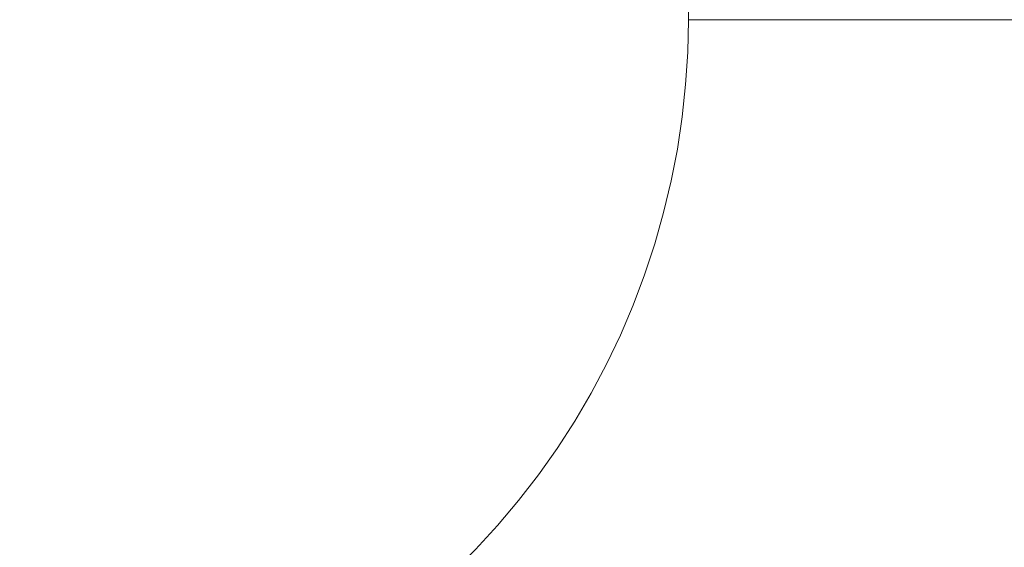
# Model space of a CAD drawing. Header units: centimetres. Extents: x -26 to 27.3, y -25.3 to -23.5.
# Tile 136 of 221: x 9.1951 to 9.3238, y -24.8288 to -24.7599. Entities that reach past the tile are written whole.
import ezdxf

# ---------------------------------------------------------------- set-up
doc = ezdxf.new("R2010")
doc.units = ezdxf.units.CM
doc.header["$LTSCALE"] = 2.54
doc.layers.add('Lucido design-1', color=7, linetype='Continuous')

# ---------------------------------------------------------------- blocks, each defined once
blk = doc.blocks.new('Gruppo-4-1')
at = {"color": 7, "linetype": 'Continuous', "lineweight": 9}
blk.add_3dface([(-25.91748, -23.55989, 1050.42206), (-25.91748, -25.15989, 1050.42206), (27.18252, -25.15989, 1050.42206), (27.18252, -23.55989, 1050.42206)], dxfattribs=at)
for points, invisible_edges in [([(-8.01748, -23.55989, 1050.02206), (9.28252, -23.55989, 1050.02206), (9.18252, -24.85989, 1050.02206), (-7.91748, -24.85989, 1050.02206)], 10), ([(9.18252, -24.85989, 1050.02206), (9.28252, -23.55989, 1050.02206), (9.28252, -24.75989, 1050.02206)], 9), ([(9.18252, -24.85989, 1050.02206), (9.28252, -24.75989, 1050.02206), (9.28243, -24.76413, 1050.02206)], 9), ([(9.28644, -24.75989, 1050.02198), (9.28635, -24.7643, 1050.02198), (9.28243, -24.76413, 1050.02206), (9.28252, -24.75989, 1050.02206)], 3), ([(9.29064, -24.75989, 1050.02172), (9.29055, -24.76448, 1050.02172), (9.28635, -24.7643, 1050.02198), (9.28644, -24.75989, 1050.02198)], 7), ([(9.29055, -24.76448, 1050.02172), (9.29064, -24.75989, 1050.02172), (9.29074, -24.75989, 1050.02172)], 9), ([(9.29074, -24.75989, 1050.02172), (9.29483, -24.75989, 1050.02129), (9.29473, -24.76465, 1050.02129), (9.29055, -24.76448, 1050.02172)], 14), ([(9.29473, -24.76465, 1050.02129), (9.29483, -24.75989, 1050.02129), (9.29503, -24.75989, 1050.02127)], 9), ([(9.29503, -24.75989, 1050.02127), (9.29899, -24.75989, 1050.02069), (9.29889, -24.76483, 1050.02069), (9.29473, -24.76465, 1050.02129)], 14), ([(9.29889, -24.76483, 1050.02069), (9.29899, -24.75989, 1050.02069), (9.29928, -24.75989, 1050.02063)], 9), ([(9.29928, -24.75989, 1050.02063), (9.30312, -24.75989, 1050.01991), (9.30301, -24.76501, 1050.01991), (9.29889, -24.76483, 1050.02069)], 14), ([(9.30301, -24.76501, 1050.01991), (9.30312, -24.75989, 1050.01991), (9.30351, -24.75989, 1050.01982)], 9), ([(9.30351, -24.75989, 1050.01982), (9.30721, -24.75989, 1050.01896), (9.3071, -24.76518, 1050.01896), (9.30301, -24.76501, 1050.01991)], 14), ([(9.3071, -24.76518, 1050.01896), (9.30721, -24.75989, 1050.01896), (9.30768, -24.75989, 1050.01883)], 9), ([(9.30768, -24.75989, 1050.01883), (9.31125, -24.75989, 1050.01784), (9.31113, -24.76535, 1050.01784), (9.3071, -24.76518, 1050.01896)], 14), ([(9.31113, -24.76535, 1050.01784), (9.31125, -24.75989, 1050.01784), (9.3118, -24.75989, 1050.01766)], 9), ([(9.3118, -24.75989, 1050.01766), (9.31523, -24.75989, 1050.01655), (9.31511, -24.76552, 1050.01655), (9.31113, -24.76535, 1050.01784)], 14), ([(9.31511, -24.76552, 1050.01655), (9.31523, -24.75989, 1050.01655), (9.31586, -24.75989, 1050.01632)], 9), ([(9.31586, -24.75989, 1050.01632), (9.31916, -24.75989, 1050.0151), (9.31904, -24.76569, 1050.0151), (9.31511, -24.76552, 1050.01655)], 14), ([(9.31904, -24.76569, 1050.0151), (9.31916, -24.75989, 1050.0151), (9.31986, -24.75989, 1050.01481)], 9), ([(9.31986, -24.75989, 1050.01481), (9.32302, -24.75989, 1050.01349), (9.32289, -24.76585, 1050.01349), (9.31904, -24.76569, 1050.0151)], 14), ([(9.32289, -24.76585, 1050.01349), (9.32302, -24.75989, 1050.01349), (9.32378, -24.75989, 1050.01313)], 9), ([(9.32378, -24.75989, 1050.01313), (9.3268, -24.75989, 1050.01172), (9.32667, -24.76601, 1050.01172), (9.32289, -24.76585, 1050.01349)], 14), ([(9.28243, -24.76413, 1050.02206), (9.28216, -24.76837, 1050.02206), (9.28171, -24.77259, 1050.02206), (9.18252, -24.85989, 1050.02206)], 12), ([(9.28635, -24.7643, 1050.02198), (9.28607, -24.7687, 1050.02198), (9.28216, -24.76837, 1050.02206), (9.28243, -24.76413, 1050.02206)], 11), ([(9.29055, -24.76448, 1050.02172), (9.29025, -24.76906, 1050.02172), (9.28607, -24.7687, 1050.02198), (9.28635, -24.7643, 1050.02198)], 15), ([(9.29473, -24.76465, 1050.02129), (9.29443, -24.76941, 1050.02129), (9.29025, -24.76906, 1050.02172), (9.29055, -24.76448, 1050.02172)], 15), ([(9.29889, -24.76483, 1050.02069), (9.29857, -24.76977, 1050.02069), (9.29443, -24.76941, 1050.02129), (9.29473, -24.76465, 1050.02129)], 15), ([(9.30301, -24.76501, 1050.01991), (9.30269, -24.77012, 1050.01991), (9.29857, -24.76977, 1050.02069), (9.29889, -24.76483, 1050.02069)], 15), ([(9.3071, -24.76518, 1050.01896), (9.30676, -24.77046, 1050.01896), (9.30269, -24.77012, 1050.01991), (9.30301, -24.76501, 1050.01991)], 15), ([(9.31113, -24.76535, 1050.01784), (9.31078, -24.77081, 1050.01784), (9.30676, -24.77046, 1050.01896), (9.3071, -24.76518, 1050.01896)], 15), ([(9.31511, -24.76552, 1050.01655), (9.31476, -24.77114, 1050.01655), (9.31078, -24.77081, 1050.01784), (9.31113, -24.76535, 1050.01784)], 15), ([(9.31904, -24.76569, 1050.0151), (9.31867, -24.77148, 1050.0151), (9.31476, -24.77114, 1050.01655), (9.31511, -24.76552, 1050.01655)], 15), ([(9.32289, -24.76585, 1050.01349), (9.32251, -24.7718, 1050.01349), (9.31867, -24.77148, 1050.0151), (9.31904, -24.76569, 1050.0151)], 15), ([(9.32667, -24.76601, 1050.01172), (9.32628, -24.77212, 1050.01172), (9.32251, -24.7718, 1050.01349), (9.32289, -24.76585, 1050.01349)], 15), ([(9.28607, -24.7687, 1050.02198), (9.2856, -24.77309, 1050.02198), (9.28171, -24.77259, 1050.02206), (9.28216, -24.76837, 1050.02206)], 11), ([(9.29025, -24.76906, 1050.02172), (9.28977, -24.77362, 1050.02172), (9.2856, -24.77309, 1050.02198), (9.28607, -24.7687, 1050.02198)], 15), ([(9.29443, -24.76941, 1050.02129), (9.29392, -24.77415, 1050.02129), (9.28977, -24.77362, 1050.02172), (9.29025, -24.76906, 1050.02172)], 15), ([(9.29857, -24.76977, 1050.02069), (9.29805, -24.77468, 1050.02069), (9.29392, -24.77415, 1050.02129), (9.29443, -24.76941, 1050.02129)], 15), ([(9.30269, -24.77012, 1050.01991), (9.30214, -24.77521, 1050.01991), (9.29805, -24.77468, 1050.02069), (9.29857, -24.76977, 1050.02069)], 15), ([(9.30676, -24.77046, 1050.01896), (9.3062, -24.77573, 1050.01896), (9.30214, -24.77521, 1050.01991), (9.30269, -24.77012, 1050.01991)], 15), ([(9.31078, -24.77081, 1050.01784), (9.31021, -24.77624, 1050.01784), (9.3062, -24.77573, 1050.01896), (9.30676, -24.77046, 1050.01896)], 15), ([(9.31476, -24.77114, 1050.01655), (9.31416, -24.77675, 1050.01655), (9.31021, -24.77624, 1050.01784), (9.31078, -24.77081, 1050.01784)], 15), ([(9.31867, -24.77148, 1050.0151), (9.31805, -24.77724, 1050.0151), (9.31416, -24.77675, 1050.01655), (9.31476, -24.77114, 1050.01655)], 15), ([(9.32251, -24.7718, 1050.01349), (9.32188, -24.77773, 1050.01349), (9.31805, -24.77724, 1050.0151), (9.31867, -24.77148, 1050.0151)], 15), ([(9.32628, -24.77212, 1050.01172), (9.32563, -24.77821, 1050.01172), (9.32188, -24.77773, 1050.01349), (9.32251, -24.7718, 1050.01349)], 15), ([(9.18252, -24.85989, 1050.02206), (9.28171, -24.77259, 1050.02206), (9.28108, -24.77679, 1050.02206), (9.28027, -24.78096, 1050.02206)], 9), ([(9.2856, -24.77309, 1050.02198), (9.28495, -24.77745, 1050.02198), (9.28108, -24.77679, 1050.02206), (9.28171, -24.77259, 1050.02206)], 11), ([(9.28977, -24.77362, 1050.02172), (9.28909, -24.77816, 1050.02172), (9.28495, -24.77745, 1050.02198), (9.2856, -24.77309, 1050.02198)], 15), ([(9.29392, -24.77415, 1050.02129), (9.29322, -24.77887, 1050.02129), (9.28909, -24.77816, 1050.02172), (9.28977, -24.77362, 1050.02172)], 15), ([(9.29805, -24.77468, 1050.02069), (9.29732, -24.77957, 1050.02069), (9.29322, -24.77887, 1050.02129), (9.29392, -24.77415, 1050.02129)], 15), ([(9.30214, -24.77521, 1050.01991), (9.30139, -24.78027, 1050.01991), (9.29732, -24.77957, 1050.02069), (9.29805, -24.77468, 1050.02069)], 15), ([(9.3062, -24.77573, 1050.01896), (9.30541, -24.78096, 1050.01896), (9.30139, -24.78027, 1050.01991), (9.30214, -24.77521, 1050.01991)], 15), ([(9.31021, -24.77624, 1050.01784), (9.3094, -24.78164, 1050.01784), (9.30541, -24.78096, 1050.01896), (9.3062, -24.77573, 1050.01896)], 15), ([(9.31416, -24.77675, 1050.01655), (9.31333, -24.78232, 1050.01655), (9.3094, -24.78164, 1050.01784), (9.31021, -24.77624, 1050.01784)], 15), ([(9.28495, -24.77745, 1050.02198), (9.28411, -24.78178, 1050.02198), (9.28027, -24.78096, 1050.02206), (9.28108, -24.77679, 1050.02206)], 11), ([(9.28909, -24.77816, 1050.02172), (9.28822, -24.78267, 1050.02172), (9.28411, -24.78178, 1050.02198), (9.28495, -24.77745, 1050.02198)], 15), ([(9.31805, -24.77724, 1050.0151), (9.31719, -24.78298, 1050.0151), (9.31333, -24.78232, 1050.01655), (9.31416, -24.77675, 1050.01655)], 15), ([(9.32188, -24.77773, 1050.01349), (9.321, -24.78363, 1050.01349), (9.31719, -24.78298, 1050.0151), (9.31805, -24.77724, 1050.0151)], 15), ([(9.29322, -24.77887, 1050.02129), (9.29231, -24.78355, 1050.02129), (9.28822, -24.78267, 1050.02172), (9.28909, -24.77816, 1050.02172)], 15), ([(9.29732, -24.77957, 1050.02069), (9.29638, -24.78443, 1050.02069), (9.29231, -24.78355, 1050.02129), (9.29322, -24.77887, 1050.02129)], 15), ([(9.32563, -24.77821, 1050.01172), (9.32472, -24.78427, 1050.01172), (9.321, -24.78363, 1050.01349), (9.32188, -24.77773, 1050.01349)], 15), ([(9.30139, -24.78027, 1050.01991), (9.30041, -24.7853, 1050.01991), (9.29638, -24.78443, 1050.02069), (9.29732, -24.77957, 1050.02069)], 15), ([(9.28027, -24.78096, 1050.02206), (9.27929, -24.78509, 1050.02206), (9.27813, -24.78917, 1050.02206), (9.18252, -24.85989, 1050.02206)], 12), ([(9.28411, -24.78178, 1050.02198), (9.28309, -24.78607, 1050.02198), (9.27929, -24.78509, 1050.02206), (9.28027, -24.78096, 1050.02206)], 11), ([(9.30541, -24.78096, 1050.01896), (9.30441, -24.78616, 1050.01896), (9.30041, -24.7853, 1050.01991), (9.30139, -24.78027, 1050.01991)], 15), ([(9.3094, -24.78164, 1050.01784), (9.30836, -24.78701, 1050.01784), (9.30441, -24.78616, 1050.01896), (9.30541, -24.78096, 1050.01896)], 15), ([(9.28822, -24.78267, 1050.02172), (9.28715, -24.78713, 1050.02172), (9.28309, -24.78607, 1050.02198), (9.28411, -24.78178, 1050.02198)], 15), ([(9.29231, -24.78355, 1050.02129), (9.29121, -24.78819, 1050.02129), (9.28715, -24.78713, 1050.02172), (9.28822, -24.78267, 1050.02172)], 15), ([(9.31333, -24.78232, 1050.01655), (9.31226, -24.78785, 1050.01655), (9.30836, -24.78701, 1050.01784), (9.3094, -24.78164, 1050.01784)], 15), ([(9.31719, -24.78298, 1050.0151), (9.31609, -24.78868, 1050.0151), (9.31226, -24.78785, 1050.01655), (9.31333, -24.78232, 1050.01655)], 15), ([(9.29638, -24.78443, 1050.02069), (9.29523, -24.78924, 1050.02069), (9.29121, -24.78819, 1050.02129), (9.29231, -24.78355, 1050.02129)], 15), ([(9.321, -24.78363, 1050.01349), (9.31986, -24.78949, 1050.01349), (9.31609, -24.78868, 1050.0151), (9.31719, -24.78298, 1050.0151)], 15), ([(9.32472, -24.78427, 1050.01172), (9.32356, -24.79029, 1050.01172), (9.31986, -24.78949, 1050.01349), (9.321, -24.78363, 1050.01349)], 15), ([(9.28309, -24.78607, 1050.02198), (9.28188, -24.79032, 1050.02198), (9.27813, -24.78917, 1050.02206), (9.27929, -24.78509, 1050.02206)], 11), ([(9.30041, -24.7853, 1050.01991), (9.29923, -24.79028, 1050.01991), (9.29523, -24.78924, 1050.02069), (9.29638, -24.78443, 1050.02069)], 15), ([(9.30441, -24.78616, 1050.01896), (9.30318, -24.79131, 1050.01896), (9.29923, -24.79028, 1050.01991), (9.30041, -24.7853, 1050.01991)], 15), ([(9.32837, -24.7849, 1050.00979), (9.32718, -24.79107, 1050.00979), (9.32356, -24.79029, 1050.01172), (9.32472, -24.78427, 1050.01172)], 15), ([(9.28715, -24.78713, 1050.02172), (9.2859, -24.79155, 1050.02172), (9.28188, -24.79032, 1050.02198), (9.28309, -24.78607, 1050.02198)], 15), ([(9.30836, -24.78701, 1050.01784), (9.30709, -24.79233, 1050.01784), (9.30318, -24.79131, 1050.01896), (9.30441, -24.78616, 1050.01896)], 15), ([(9.29121, -24.78819, 1050.02129), (9.28991, -24.79278, 1050.02129), (9.2859, -24.79155, 1050.02172), (9.28715, -24.78713, 1050.02172)], 15), ([(9.31226, -24.78785, 1050.01655), (9.31095, -24.79333, 1050.01655), (9.30709, -24.79233, 1050.01784), (9.30836, -24.78701, 1050.01784)], 15), ([(9.31609, -24.78868, 1050.0151), (9.31475, -24.79432, 1050.0151), (9.31095, -24.79333, 1050.01655), (9.31226, -24.78785, 1050.01655)], 15), ([(9.18252, -24.85989, 1050.02206), (9.27813, -24.78917, 1050.02206), (9.27681, -24.7932, 1050.02206), (9.27531, -24.79717, 1050.02206)], 9), ([(9.28188, -24.79032, 1050.02198), (9.2805, -24.79451, 1050.02198), (9.27681, -24.7932, 1050.02206), (9.27813, -24.78917, 1050.02206)], 11), ([(9.29523, -24.78924, 1050.02069), (9.29389, -24.79399, 1050.02069), (9.28991, -24.79278, 1050.02129), (9.29121, -24.78819, 1050.02129)], 15), ([(9.31986, -24.78949, 1050.01349), (9.31848, -24.79529, 1050.01349), (9.31475, -24.79432, 1050.0151), (9.31609, -24.78868, 1050.0151)], 15), ([(9.2859, -24.79155, 1050.02172), (9.28447, -24.79591, 1050.02172), (9.2805, -24.79451, 1050.02198), (9.28188, -24.79032, 1050.02198)], 15), ([(9.29923, -24.79028, 1050.01991), (9.29783, -24.7952, 1050.01991), (9.29389, -24.79399, 1050.02069), (9.29523, -24.78924, 1050.02069)], 15), ([(9.30318, -24.79131, 1050.01896), (9.30174, -24.7964, 1050.01896), (9.29783, -24.7952, 1050.01991), (9.29923, -24.79028, 1050.01991)], 15), ([(9.32356, -24.79029, 1050.01172), (9.32214, -24.79624, 1050.01172), (9.31848, -24.79529, 1050.01349), (9.31986, -24.78949, 1050.01349)], 15), ([(9.32718, -24.79107, 1050.00979), (9.32573, -24.79718, 1050.00979), (9.32214, -24.79624, 1050.01172), (9.32356, -24.79029, 1050.01172)], 15), ([(9.28991, -24.79278, 1050.02129), (9.28842, -24.7973, 1050.02129), (9.28447, -24.79591, 1050.02172), (9.2859, -24.79155, 1050.02172)], 15), ([(9.30709, -24.79233, 1050.01784), (9.30561, -24.79758, 1050.01784), (9.30174, -24.7964, 1050.01896), (9.30318, -24.79131, 1050.01896)], 15), ([(9.29389, -24.79399, 1050.02069), (9.29234, -24.79869, 1050.02069), (9.28842, -24.7973, 1050.02129), (9.28991, -24.79278, 1050.02129)], 15), ([(9.31095, -24.79333, 1050.01655), (9.30942, -24.79875, 1050.01655), (9.30561, -24.79758, 1050.01784), (9.30709, -24.79233, 1050.01784)], 15), ([(9.2805, -24.79451, 1050.02198), (9.27895, -24.79864, 1050.02198), (9.27531, -24.79717, 1050.02206), (9.27681, -24.7932, 1050.02206)], 11), ([(9.29783, -24.7952, 1050.01991), (9.29623, -24.80007, 1050.01991), (9.29234, -24.79869, 1050.02069), (9.29389, -24.79399, 1050.02069)], 15), ([(9.31475, -24.79432, 1050.0151), (9.31317, -24.7999, 1050.0151), (9.30942, -24.79875, 1050.01655), (9.31095, -24.79333, 1050.01655)], 15), ([(9.31848, -24.79529, 1050.01349), (9.31686, -24.80103, 1050.01349), (9.31317, -24.7999, 1050.0151), (9.31475, -24.79432, 1050.0151)], 15), ([(9.28447, -24.79591, 1050.02172), (9.28285, -24.8002, 1050.02172), (9.27895, -24.79864, 1050.02198), (9.2805, -24.79451, 1050.02198)], 15), ([(9.30174, -24.7964, 1050.01896), (9.30009, -24.80143, 1050.01896), (9.29623, -24.80007, 1050.01991), (9.29783, -24.7952, 1050.01991)], 15), ([(9.32214, -24.79624, 1050.01172), (9.32048, -24.80214, 1050.01172), (9.31686, -24.80103, 1050.01349), (9.31848, -24.79529, 1050.01349)], 15), ([(9.28842, -24.7973, 1050.02129), (9.28673, -24.80176, 1050.02129), (9.28285, -24.8002, 1050.02172), (9.28447, -24.79591, 1050.02172)], 15), ([(9.30561, -24.79758, 1050.01784), (9.3039, -24.80277, 1050.01784), (9.30009, -24.80143, 1050.01896), (9.30174, -24.7964, 1050.01896)], 15), ([(9.32573, -24.79718, 1050.00979), (9.32402, -24.80322, 1050.00979), (9.32048, -24.80214, 1050.01172), (9.32214, -24.79624, 1050.01172)], 15), ([(9.27531, -24.79717, 1050.02206), (9.27364, -24.80108, 1050.02206), (9.18252, -24.85989, 1050.02206)], 10), ([(9.27895, -24.79864, 1050.02198), (9.27721, -24.80269, 1050.02198), (9.27364, -24.80108, 1050.02206), (9.27531, -24.79717, 1050.02206)], 11), ([(9.29234, -24.79869, 1050.02069), (9.29059, -24.80332, 1050.02069), (9.28673, -24.80176, 1050.02129), (9.28842, -24.7973, 1050.02129)], 15), ([(9.30942, -24.79875, 1050.01655), (9.30765, -24.8041, 1050.01655), (9.3039, -24.80277, 1050.01784), (9.30561, -24.79758, 1050.01784)], 15), ([(9.28285, -24.8002, 1050.02172), (9.28105, -24.80443, 1050.02172), (9.27721, -24.80269, 1050.02198), (9.27895, -24.79864, 1050.02198)], 15), ([(9.29623, -24.80007, 1050.01991), (9.29442, -24.80486, 1050.01991), (9.29059, -24.80332, 1050.02069), (9.29234, -24.79869, 1050.02069)], 15), ([(9.31317, -24.7999, 1050.0151), (9.31135, -24.80541, 1050.0151), (9.30765, -24.8041, 1050.01655), (9.30942, -24.79875, 1050.01655)], 15), ([(9.28673, -24.80176, 1050.02129), (9.28486, -24.80615, 1050.02129), (9.28105, -24.80443, 1050.02172), (9.28285, -24.8002, 1050.02172)], 15), ([(9.30009, -24.80143, 1050.01896), (9.29822, -24.80638, 1050.01896), (9.29442, -24.80486, 1050.01991), (9.29623, -24.80007, 1050.01991)], 15), ([(9.31686, -24.80103, 1050.01349), (9.31499, -24.80669, 1050.01349), (9.31135, -24.80541, 1050.0151), (9.31317, -24.7999, 1050.0151)], 15), ([(9.18252, -24.85989, 1050.02206), (9.27364, -24.80108, 1050.02206), (9.27181, -24.80491, 1050.02206)], 9), ([(9.27721, -24.80269, 1050.02198), (9.27531, -24.80667, 1050.02198), (9.27181, -24.80491, 1050.02206), (9.27364, -24.80108, 1050.02206)], 11), ([(9.29059, -24.80332, 1050.02069), (9.28865, -24.80786, 1050.02069), (9.28486, -24.80615, 1050.02129), (9.28673, -24.80176, 1050.02129)], 15), ([(9.3039, -24.80277, 1050.01784), (9.30197, -24.80789, 1050.01784), (9.29822, -24.80638, 1050.01896), (9.30009, -24.80143, 1050.01896)], 15), ([(9.32048, -24.80214, 1050.01172), (9.31856, -24.80795, 1050.01172), (9.31499, -24.80669, 1050.01349), (9.31686, -24.80103, 1050.01349)], 15), ([(9.28105, -24.80443, 1050.02172), (9.27907, -24.80857, 1050.02172), (9.27531, -24.80667, 1050.02198), (9.27721, -24.80269, 1050.02198)], 15), ([(9.29442, -24.80486, 1050.01991), (9.29241, -24.80956, 1050.01991), (9.28865, -24.80786, 1050.02069), (9.29059, -24.80332, 1050.02069)], 15), ([(9.30765, -24.8041, 1050.01655), (9.30566, -24.80937, 1050.01655), (9.30197, -24.80789, 1050.01784), (9.3039, -24.80277, 1050.01784)], 15), ([(9.32402, -24.80322, 1050.00979), (9.32205, -24.80919, 1050.00979), (9.31856, -24.80795, 1050.01172), (9.32048, -24.80214, 1050.01172)], 15), ([(9.32747, -24.80428, 1050.00771), (9.32546, -24.81039, 1050.00771), (9.32205, -24.80919, 1050.00979), (9.32402, -24.80322, 1050.00979)], 15), ([(9.28486, -24.80615, 1050.02129), (9.28281, -24.81045, 1050.02129), (9.27907, -24.80857, 1050.02172), (9.28105, -24.80443, 1050.02172)], 15), ([(9.31135, -24.80541, 1050.0151), (9.30931, -24.81084, 1050.0151), (9.30566, -24.80937, 1050.01655), (9.30765, -24.8041, 1050.01655)], 15), ([(9.18252, -24.85989, 1050.02206), (9.27181, -24.80491, 1050.02206), (9.26982, -24.80866, 1050.02206), (9.26767, -24.81232, 1050.02206)], 9), ([(9.27531, -24.80667, 1050.02198), (9.27324, -24.81057, 1050.02198), (9.26982, -24.80866, 1050.02206), (9.27181, -24.80491, 1050.02206)], 11), ([(9.29822, -24.80638, 1050.01896), (9.29614, -24.81125, 1050.01896), (9.29241, -24.80956, 1050.01991), (9.29442, -24.80486, 1050.01991)], 15), ([(9.31499, -24.80669, 1050.01349), (9.31289, -24.81227, 1050.01349), (9.30931, -24.81084, 1050.0151), (9.31135, -24.80541, 1050.0151)], 15), ([(9.27907, -24.80857, 1050.02172), (9.27691, -24.81262, 1050.02172), (9.27324, -24.81057, 1050.02198), (9.27531, -24.80667, 1050.02198)], 15), ([(9.28865, -24.80786, 1050.02069), (9.28652, -24.81233, 1050.02069), (9.28281, -24.81045, 1050.02129), (9.28486, -24.80615, 1050.02129)], 15), ([(9.30197, -24.80789, 1050.01784), (9.29982, -24.81291, 1050.01784), (9.29614, -24.81125, 1050.01896), (9.29822, -24.80638, 1050.01896)], 15), ([(9.31856, -24.80795, 1050.01172), (9.3164, -24.81368, 1050.01172), (9.31289, -24.81227, 1050.01349), (9.31499, -24.80669, 1050.01349)], 15), ([(9.29241, -24.80956, 1050.01991), (9.29021, -24.81418, 1050.01991), (9.28652, -24.81233, 1050.02069), (9.28865, -24.80786, 1050.02069)], 15), ([(9.30566, -24.80937, 1050.01655), (9.30345, -24.81455, 1050.01655), (9.29982, -24.81291, 1050.01784), (9.30197, -24.80789, 1050.01784)], 15), ([(9.32205, -24.80919, 1050.00979), (9.31983, -24.81507, 1050.00979), (9.3164, -24.81368, 1050.01172), (9.31856, -24.80795, 1050.01172)], 15), ([(9.27324, -24.81057, 1050.02198), (9.27101, -24.81438, 1050.02198), (9.26767, -24.81232, 1050.02206), (9.26982, -24.80866, 1050.02206)], 11), ([(9.28281, -24.81045, 1050.02129), (9.28057, -24.81466, 1050.02129), (9.27691, -24.81262, 1050.02172), (9.27907, -24.80857, 1050.02172)], 15), ([(9.29614, -24.81125, 1050.01896), (9.29386, -24.81602, 1050.01896), (9.29021, -24.81418, 1050.01991), (9.29241, -24.80956, 1050.01991)], 15), ([(9.30931, -24.81084, 1050.0151), (9.30703, -24.81617, 1050.0151), (9.30345, -24.81455, 1050.01655), (9.30566, -24.80937, 1050.01655)], 15), ([(9.32546, -24.81039, 1050.00771), (9.32319, -24.81641, 1050.00771), (9.31983, -24.81507, 1050.00979), (9.32205, -24.80919, 1050.00979)], 15), ([(9.27691, -24.81262, 1050.02172), (9.27459, -24.81658, 1050.02172), (9.27101, -24.81438, 1050.02198), (9.27324, -24.81057, 1050.02198)], 15), ([(9.28652, -24.81233, 1050.02069), (9.2842, -24.81669, 1050.02069), (9.28057, -24.81466, 1050.02129), (9.28281, -24.81045, 1050.02129)], 15), ([(9.31289, -24.81227, 1050.01349), (9.31054, -24.81776, 1050.01349), (9.30703, -24.81617, 1050.0151), (9.30931, -24.81084, 1050.0151)], 15), ([(9.32878, -24.81157, 1050.00549), (9.32646, -24.81773, 1050.00549), (9.32319, -24.81641, 1050.00771), (9.32546, -24.81039, 1050.00771)], 15), ([(9.26767, -24.81232, 1050.02206), (9.26537, -24.81589, 1050.02206), (9.18252, -24.85989, 1050.02206)], 10), ([(9.27101, -24.81438, 1050.02198), (9.26862, -24.81808, 1050.02198), (9.26537, -24.81589, 1050.02206), (9.26767, -24.81232, 1050.02206)], 11), ([(9.29021, -24.81418, 1050.01991), (9.28781, -24.81871, 1050.01991), (9.2842, -24.81669, 1050.02069), (9.28652, -24.81233, 1050.02069)], 15), ([(9.29982, -24.81291, 1050.01784), (9.29746, -24.81784, 1050.01784), (9.29386, -24.81602, 1050.01896), (9.29614, -24.81125, 1050.01896)], 15), ([(9.3164, -24.81368, 1050.01172), (9.31399, -24.81932, 1050.01172), (9.31054, -24.81776, 1050.01349), (9.31289, -24.81227, 1050.01349)], 15), ([(9.28057, -24.81466, 1050.02129), (9.27816, -24.81877, 1050.02129), (9.27459, -24.81658, 1050.02172), (9.27691, -24.81262, 1050.02172)], 15), ([(9.30345, -24.81455, 1050.01655), (9.30102, -24.81964, 1050.01655), (9.29746, -24.81784, 1050.01784), (9.29982, -24.81291, 1050.01784)], 15), ([(9.27459, -24.81658, 1050.02172), (9.2721, -24.82044, 1050.02172), (9.26862, -24.81808, 1050.02198), (9.27101, -24.81438, 1050.02198)], 15), ([(9.2842, -24.81669, 1050.02069), (9.2817, -24.82096, 1050.02069), (9.27816, -24.81877, 1050.02129), (9.28057, -24.81466, 1050.02129)], 15), ([(9.29386, -24.81602, 1050.01896), (9.29137, -24.8207, 1050.01896), (9.28781, -24.81871, 1050.01991), (9.29021, -24.81418, 1050.01991)], 15), ([(9.30703, -24.81617, 1050.0151), (9.30453, -24.8214, 1050.0151), (9.30102, -24.81964, 1050.01655), (9.30345, -24.81455, 1050.01655)], 15), ([(9.31983, -24.81507, 1050.00979), (9.31737, -24.82084, 1050.00979), (9.31399, -24.81932, 1050.01172), (9.3164, -24.81368, 1050.01172)], 15), ([(9.26537, -24.81589, 1050.02206), (9.26292, -24.81935, 1050.02206), (9.26032, -24.82271, 1050.02206), (9.18252, -24.85989, 1050.02206)], 12), ([(9.26862, -24.81808, 1050.02198), (9.26607, -24.82168, 1050.02198), (9.26292, -24.81935, 1050.02206), (9.26537, -24.81589, 1050.02206)], 11), ([(9.29746, -24.81784, 1050.01784), (9.2949, -24.82267, 1050.01784), (9.29137, -24.8207, 1050.01896), (9.29386, -24.81602, 1050.01896)], 15), ([(9.31054, -24.81776, 1050.01349), (9.30797, -24.82314, 1050.01349), (9.30453, -24.8214, 1050.0151), (9.30703, -24.81617, 1050.0151)], 15), ([(9.32319, -24.81641, 1050.00771), (9.32066, -24.82233, 1050.00771), (9.31737, -24.82084, 1050.00979), (9.31983, -24.81507, 1050.00979)], 15), ([(9.27816, -24.81877, 1050.02129), (9.27557, -24.82278, 1050.02129), (9.2721, -24.82044, 1050.02172), (9.27459, -24.81658, 1050.02172)], 15), ([(9.28781, -24.81871, 1050.01991), (9.28521, -24.82312, 1050.01991), (9.2817, -24.82096, 1050.02069), (9.2842, -24.81669, 1050.02069)], 15), ([(9.32646, -24.81773, 1050.00549), (9.32387, -24.82378, 1050.00549), (9.32066, -24.82233, 1050.00771), (9.32319, -24.81641, 1050.00771)], 15), ([(9.2721, -24.82044, 1050.02172), (9.26945, -24.82418, 1050.02172), (9.26607, -24.82168, 1050.02198), (9.26862, -24.81808, 1050.02198)], 15), ([(9.2817, -24.82096, 1050.02069), (9.27902, -24.82511, 1050.02069), (9.27557, -24.82278, 1050.02129), (9.27816, -24.81877, 1050.02129)], 15), ([(9.29137, -24.8207, 1050.01896), (9.2887, -24.82526, 1050.01896), (9.28521, -24.82312, 1050.01991), (9.28781, -24.81871, 1050.01991)], 15), ([(9.30102, -24.81964, 1050.01655), (9.29838, -24.82461, 1050.01655), (9.2949, -24.82267, 1050.01784), (9.29746, -24.81784, 1050.01784)], 15), ([(9.31399, -24.81932, 1050.01172), (9.31135, -24.82484, 1050.01172), (9.30797, -24.82314, 1050.01349), (9.31054, -24.81776, 1050.01349)], 15), ([(9.26607, -24.82168, 1050.02198), (9.26337, -24.82517, 1050.02198), (9.26032, -24.82271, 1050.02206), (9.26292, -24.81935, 1050.02206)], 11), ([(9.30453, -24.8214, 1050.0151), (9.30181, -24.82653, 1050.0151), (9.29838, -24.82461, 1050.01655), (9.30102, -24.81964, 1050.01655)], 15), ([(9.31737, -24.82084, 1050.00979), (9.31466, -24.82651, 1050.00979), (9.31135, -24.82484, 1050.01172), (9.31399, -24.81932, 1050.01172)], 15), ([(9.27557, -24.82278, 1050.02129), (9.27282, -24.82667, 1050.02129), (9.26945, -24.82418, 1050.02172), (9.2721, -24.82044, 1050.02172)], 15), ([(9.28521, -24.82312, 1050.01991), (9.28244, -24.82742, 1050.01991), (9.27902, -24.82511, 1050.02069), (9.2817, -24.82096, 1050.02069)], 15), ([(9.2949, -24.82267, 1050.01784), (9.29214, -24.82738, 1050.01784), (9.2887, -24.82526, 1050.01896), (9.29137, -24.8207, 1050.01896)], 15), ([(9.32066, -24.82233, 1050.00771), (9.31789, -24.82814, 1050.00771), (9.31466, -24.82651, 1050.00979), (9.31737, -24.82084, 1050.00979)], 15), ([(9.26945, -24.82418, 1050.02172), (9.26664, -24.82781, 1050.02172), (9.26337, -24.82517, 1050.02198), (9.26607, -24.82168, 1050.02198)], 15), ([(9.29838, -24.82461, 1050.01655), (9.29553, -24.82947, 1050.01655), (9.29214, -24.82738, 1050.01784), (9.2949, -24.82267, 1050.01784)], 15), ([(9.30797, -24.82314, 1050.01349), (9.30518, -24.82841, 1050.01349), (9.30181, -24.82653, 1050.0151), (9.30453, -24.8214, 1050.0151)], 15), ([(9.32387, -24.82378, 1050.00549), (9.32103, -24.82973, 1050.00549), (9.31789, -24.82814, 1050.00771), (9.32066, -24.82233, 1050.00771)], 15), ([(9.18252, -24.85989, 1050.02206), (9.26032, -24.82271, 1050.02206), (9.25759, -24.82596, 1050.02206)], 9), ([(9.26337, -24.82517, 1050.02198), (9.26053, -24.82855, 1050.02198), (9.25759, -24.82596, 1050.02206), (9.26032, -24.82271, 1050.02206)], 11), ([(9.27902, -24.82511, 1050.02069), (9.27616, -24.82915, 1050.02069), (9.27282, -24.82667, 1050.02129), (9.27557, -24.82278, 1050.02129)], 15), ([(9.2887, -24.82526, 1050.01896), (9.28582, -24.82971, 1050.01896), (9.28244, -24.82742, 1050.01991), (9.28521, -24.82312, 1050.01991)], 15), ([(9.31135, -24.82484, 1050.01172), (9.30848, -24.83025, 1050.01172), (9.30518, -24.82841, 1050.01349), (9.30797, -24.82314, 1050.01349)], 15), ([(9.32699, -24.82519, 1050.00312), (9.32409, -24.83127, 1050.00312), (9.32103, -24.82973, 1050.00549), (9.32387, -24.82378, 1050.00549)], 15), ([(9.26664, -24.82781, 1050.02172), (9.26368, -24.83132, 1050.02172), (9.26053, -24.82855, 1050.02198), (9.26337, -24.82517, 1050.02198)], 15), ([(9.27282, -24.82667, 1050.02129), (9.2699, -24.83045, 1050.02129), (9.26664, -24.82781, 1050.02172), (9.26945, -24.82418, 1050.02172)], 15), ([(9.28244, -24.82742, 1050.01991), (9.27948, -24.8316, 1050.01991), (9.27616, -24.82915, 1050.02069), (9.27902, -24.82511, 1050.02069)], 15), ([(9.30181, -24.82653, 1050.0151), (9.29887, -24.83153, 1050.0151), (9.29553, -24.82947, 1050.01655), (9.29838, -24.82461, 1050.01655)], 15), ([(9.31466, -24.82651, 1050.00979), (9.31171, -24.83206, 1050.00979), (9.30848, -24.83025, 1050.01172), (9.31135, -24.82484, 1050.01172)], 15), ([(9.25759, -24.82596, 1050.02206), (9.25471, -24.82908, 1050.02206), (9.25171, -24.83208, 1050.02206), (9.18252, -24.85989, 1050.02206)], 12), ([(9.26053, -24.82855, 1050.02198), (9.25755, -24.8318, 1050.02198), (9.25471, -24.82908, 1050.02206), (9.25759, -24.82596, 1050.02206)], 11), ([(9.29214, -24.82738, 1050.01784), (9.28917, -24.83197, 1050.01784), (9.28582, -24.82971, 1050.01896), (9.2887, -24.82526, 1050.01896)], 15), ([(9.30518, -24.82841, 1050.01349), (9.30216, -24.83355, 1050.01349), (9.29887, -24.83153, 1050.0151), (9.30181, -24.82653, 1050.0151)], 15), ([(9.31789, -24.82814, 1050.00771), (9.31487, -24.83382, 1050.00771), (9.31171, -24.83206, 1050.00979), (9.31466, -24.82651, 1050.00979)], 15), ([(9.2699, -24.83045, 1050.02129), (9.26683, -24.83409, 1050.02129), (9.26368, -24.83132, 1050.02172), (9.26664, -24.82781, 1050.02172)], 15), ([(9.27616, -24.82915, 1050.02069), (9.27314, -24.83306, 1050.02069), (9.2699, -24.83045, 1050.02129), (9.27282, -24.82667, 1050.02129)], 15), ([(9.28582, -24.82971, 1050.01896), (9.28277, -24.83403, 1050.01896), (9.27948, -24.8316, 1050.01991), (9.28244, -24.82742, 1050.01991)], 15), ([(9.29553, -24.82947, 1050.01655), (9.29247, -24.83421, 1050.01655), (9.28917, -24.83197, 1050.01784), (9.29214, -24.82738, 1050.01784)], 15), ([(9.26368, -24.83132, 1050.02172), (9.26058, -24.8347, 1050.02172), (9.25755, -24.8318, 1050.02198), (9.26053, -24.82855, 1050.02198)], 15), ([(9.30848, -24.83025, 1050.01172), (9.30538, -24.83554, 1050.01172), (9.30216, -24.83355, 1050.01349), (9.30518, -24.82841, 1050.01349)], 15), ([(9.32103, -24.82973, 1050.00549), (9.31794, -24.83554, 1050.00549), (9.31487, -24.83382, 1050.00771), (9.31789, -24.82814, 1050.00771)], 15)]:
    blk.add_3dface(points, dxfattribs=dict(at, invisible_edges=invisible_edges))

msp = doc.modelspace()

# ---------------------------------------------------------------- block references
at = {"layer": 'Lucido design-1', "color": 7}
msp.add_blockref('Gruppo-4-1', (0, 0), dxfattribs=at)

doc.saveas('drawing.dxf')
